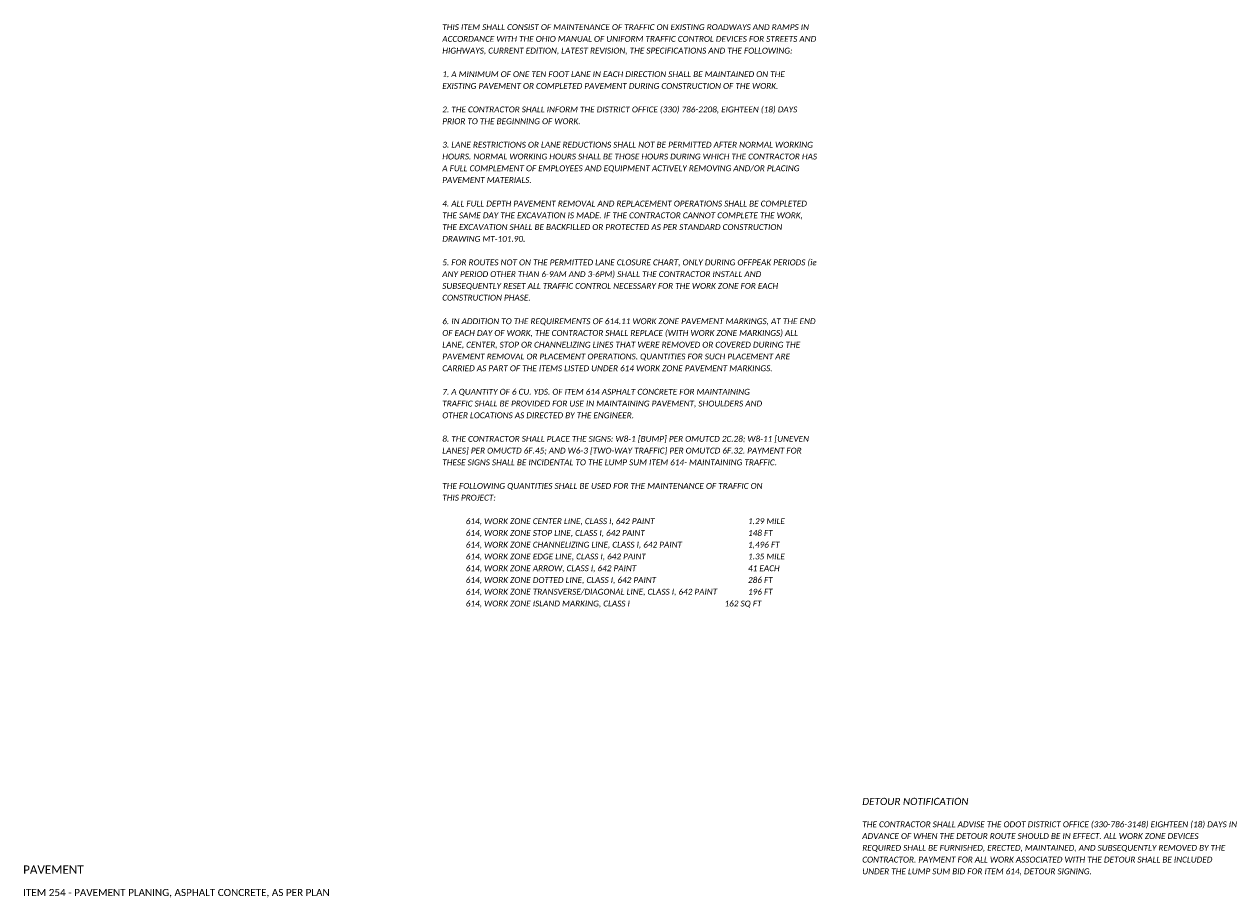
# Model space of a CAD drawing. Header units: feet. Extents: x 105 to 304, y 6 to 66.
# Tile 3 of 13: x 108 to 137, y 45 to 66. Entities that reach past the tile are written whole.
import ezdxf

# ---------------------------------------------------------------- set-up
doc = ezdxf.new("R2010")
doc.units = ezdxf.units.FT
doc.header["$MEASUREMENT"] = 0
doc.layers.add('TX_P_1', color=7, linetype='Continuous')
doc.styles.add('P_Slanted-Bold_Normal', font='calibriz.ttf', dxfattribs={"height": 0.14})
doc.styles.add('P_Slanted-Bold_Title', font='calibriz.ttf', dxfattribs={"height": 0.2})
doc.styles.add('P_Slanted-Normal LS 1.00', font='calibrii.ttf', dxfattribs={"height": 0.14})
doc.styles.add('P_Slanted-Sub Title', font='calibrii.ttf', dxfattribs={"height": 0.17})

msp = doc.modelspace()

# ---------------------------------------------------------------- texts
at = {"layer": 'TX_P_1', "color": 6, "ltscale": 0.05, "char_height": 0.14, "width": 8.9, "attachment_point": 1, "line_spacing_factor": 1.2, "style": 'P_Slanted-Normal LS 1.00'}
for s, insert in [('THIS ITEM SHALL CONSIST OF MAINTENANCE OF TRAFFIC ON EXISTING ROADWAYS AND RAMPS IN ACCORDANCE WITH THE OHIO MANUAL OF UNIFORM TRAFFIC CONTROL DEVICES FOR STREETS AND HIGHWAYS, CURRENT EDITION, LATEST REVISION, THE SPECIFICATIONS AND THE FOLLOWING:\\P\\P1. A MINIMUM OF ONE TEN FOOT LANE IN EACH DIRECTION SHALL BE MAINTAINED ON THE EXISTING PAVEMENT OR COMPLETED PAVEMENT DURING CONSTRUCTION OF THE WORK.\\P\\P2. THE CONTRACTOR SHALL INFORM THE DISTRICT OFFICE (330) 786-2208, EIGHTEEN (18) DAYS PRIOR TO THE BEGINNING OF WORK.\\P\\P3. LANE RESTRICTIONS OR LANE REDUCTIONS SHALL NOT BE PERMITTED AFTER NORMAL WORKING HOURS. NORMAL WORKING HOURS SHALL BE THOSE HOURS DURING WHICH THE CONTRACTOR HAS A FULL COMPLEMENT OF EMPLOYEES AND EQUIPMENT ACTIVELY REMOVING AND/OR PLACING PAVEMENT MATERIALS.\\P\\P4. ALL FULL DEPTH PAVEMENT REMOVAL AND REPLACEMENT OPERATIONS SHALL BE COMPLETED THE SAME DAY THE EXCAVATION IS MADE. IF THE CONTRACTOR CANNOT COMPLETE THE WORK, THE EXCAVATION SHALL BE BACKFILLED OR PROTECTED AS PER STANDARD CONSTRUCTION DRAWING MT-101.90.\\P\\P5. FOR ROUTES NOT ON THE PERMITTED LANE CLOSURE CHART, ONLY DURING OFFPEAK PERIODS (ie ANY PERIOD OTHER THAN 6-9AM AND 3-6PM) SHALL THE CONTRACTOR INSTALL AND SUBSEQUENTLY RESET ALL TRAFFIC CONTROL NECESSARY FOR THE WORK ZONE FOR EACH CONSTRUCTION PHASE.\\P\\P6. IN ADDITION TO THE REQUIREMENTS OF 614.11 WORK ZONE PAVEMENT MARKINGS, AT THE END OF EACH DAY OF WORK, THE CONTRACTOR SHALL REPLACE (WITH WORK ZONE MARKINGS) ALL LANE, CENTER, STOP OR CHANNELIZING LINES THAT WERE REMOVED OR COVERED DURING THE PAVEMENT REMOVAL OR PLACEMENT OPERATIONS. QUANTITIES FOR SUCH PLACEMENT ARE CARRIED AS PART OF THE ITEMS LISTED UNDER 614 WORK ZONE PAVEMENT MARKINGS.\\P\\P7. A QUANTITY OF 6 CU. YDS. OF ITEM 614 ASPHALT CONCRETE FOR MAINTAINING\\PTRAFFIC SHALL BE PROVIDED FOR USE IN MAINTAINING PAVEMENT, SHOULDERS AND\\POTHER LOCATIONS AS DIRECTED BY THE ENGINEER.\\P\\P8. THE CONTRACTOR SHALL PLACE THE SIGNS: W8-1 [BUMP] PER OMUTCD 2C.28; W8-11 [UNEVEN LANES] PER OMUCTD 6F.45; AND W6-3 [TWO-WAY TRAFFIC] PER OMUTCD 6F.32. PAYMENT FOR THESE SIGNS SHALL BE INCIDENTAL TO THE LUMP SUM ITEM 614- MAINTAINING TRAFFIC.\\P\\PTHE FOLLOWING QUANTITIES SHALL BE USED FOR THE MAINTENANCE OF TRAFFIC ON\\PTHIS PROJECT:\\P{\\C142;\\P ^I614, WORK ZONE CENTER LINE, CLASS I, 642 PAINT ^I^I^I^I\\C1;1.29\\C142; MILE\\P ^I614, WORK ZONE STOP LINE, CLASS I, 642 PAINT^I^I^I^I^I\\C1;148\\C142; FT\\P ^I614, WORK ZONE CHANNELIZING LINE, CLASS I, 642 PAINT^I^I^I\\C1;1,496\\C142; FT}\\P ^I{\\C142;614, WORK ZONE EDGE LINE, CLASS I, 642 PAINT ^I^I^I^I^I\\C1;1.35\\C142; MILE\\P^I614, WORK ZONE ARROW, CLASS I, 642 PAINT^I^I^I^I^I\\C1;41\\C142; EACH\\P^I614, WORK ZONE DOTTED LINE, CLASS I, 642 PAINT^I^I^I^I\\C1;286\\C142; FT\\P^I614, WORK ZONE TRANSVERSE/DIAGONAL LINE, CLASS I, 642 PAINT^I^I\\C1;196\\C142; FT\\P^I614, WORK ZONE ISLAND MARKING, CLASS I^I^I^I^I^I\\C1;162\\C142; SQ FT}', (118, 65.938)), ('THE CONTRACTOR SHALL ADVISE THE ODOT DISTRICT OFFICE (330-786-3148) EIGHTEEN (18) DAYS IN ADVANCE OF WHEN THE DETOUR ROUTE SHOULD BE IN EFFECT. ALL WORK ZONE DEVICES REQUIRED SHALL BE FURNISHED, ERECTED, MAINTAINED, AND SUBSEQUENTLY REMOVED BY THE CONTRACTOR. PAYMENT FOR ALL WORK ASSOCIATED WITH THE DETOUR SHALL BE INCLUDED UNDER THE LUMP SUM BID FOR ITEM 614, DETOUR SIGNING.', (128, 46.959))]:
    msp.add_mtext(s, dxfattribs=dict(at, insert=insert))
at = {"layer": 'TX_P_1', "color": 6, "lineweight": 30, "ltscale": 0.05, "insert": (128, 47.519), "char_height": 0.17, "width": 9.5, "attachment_point": 1, "line_spacing_factor": 1.2, "style": 'P_Slanted-Sub Title'}
msp.add_mtext('DETOUR NOTIFICATION', dxfattribs=at)
at = {"layer": 'TX_P_1', "color": 3, "insert": (108.019, 45.911), "char_height": 0.2, "width": 9.5, "attachment_point": 1, "style": 'P_Slanted-Bold_Title'}
msp.add_mtext('PAVEMENT', dxfattribs=at)
at = {"layer": 'TX_P_1', "color": 3, "insert": (108.019, 45.351), "char_height": 0.17, "width": 9.5, "attachment_point": 1, "line_spacing_factor": 1.2, "style": 'P_Slanted-Bold_Normal'}
msp.add_mtext('ITEM 254 - PAVEMENT PLANING, ASPHALT CONCRETE, AS PER PLAN', dxfattribs=at)

doc.saveas('drawing.dxf')
